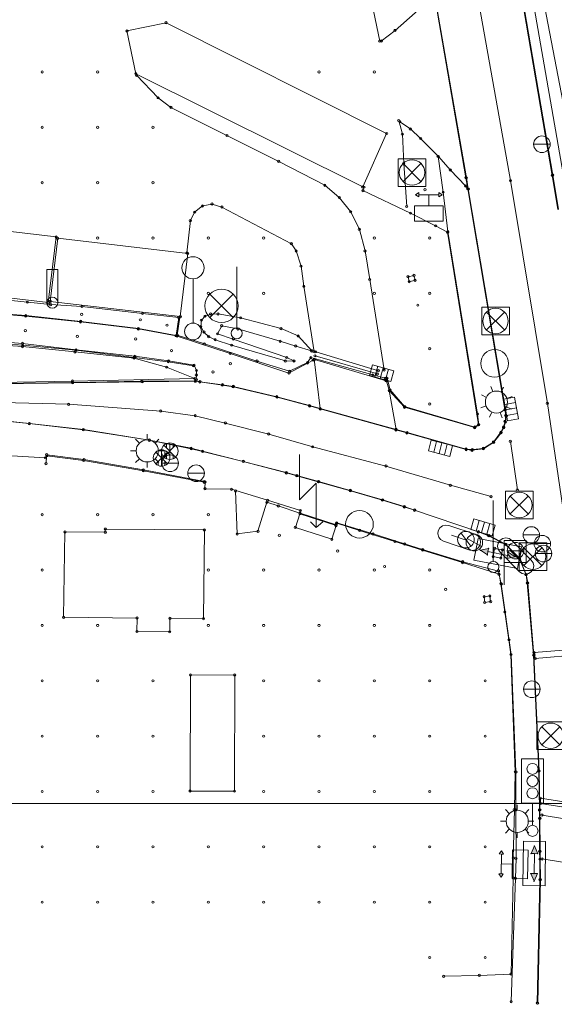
# Model space of a CAD drawing. Header units: metres. Extents: x 32394408 to 32394706, y 5702876 to 5703033.
# Tile 6 of 8: x 32394558 to 32394606, y 5702876 to 5702965. Entities that reach past the tile are written whole.
import ezdxf
from ezdxf.enums import TextEntityAlignment as Align

# ---------------------------------------------------------------- set-up
doc = ezdxf.new("R2010")
doc.units = ezdxf.units.M
for name, color, linetype, lineweight in [('1100_Topographie', 7, 'Continuous', 20), ('1105_Bordsteinlinie oben', 7, 'Continuous', 20), ('1110_sonst_ Topographie-ohne Höhen', 7, 'Continuous', 20), ('1125_Gebäude _ Hausnummer', 7, 'Continuous', 20), ('1130_Fahrbahnmarkierungen', 7, 'Continuous', 20), ('1135_Straßenausstattung -BSW_ ESP', 7, 'Continuous', 20), ('1145_Verkehrseinrichtungen _Schilde', 7, 'Continuous', 20), ('1160_Versorgung -Schieber_ Hydrante', 7, 'Continuous', 20), ('1165_Entwässerung -Schächte_ Abläuf', 7, 'Continuous', 20), ('1166_Rinnen _DGM relevant_', 7, 'Continuous', 20), ('1197_Rasterpunkte 5x5 m _DGM relevant_', 7, 'Continuous', 20), ('1200_Aufnahmepunkte _TP_ AP_ NivP_', 7, 'Continuous', 20), ('1351_Blattgestaltung', 7, 'Continuous', 20), ('Linienpunkte', 7, 'Continuous', 20)]:
    doc.layers.add(name, color=color, linetype=linetype, lineweight=lineweight)

# ---------------------------------------------------------------- blocks, each defined once
blk = doc.blocks.new('Linienpunkt')
at = {"color": 7, "transparency": 33554687}
blk.add_circle((0, 0), 0.1, dxfattribs=at)
at = {"layer": 'Linienpunkte', "flags": 1}
for tag in ['VestraBlockName', 'VestraSichtbar', 'VestraEbene', 'VestraName', 'Höhe']:
    blk.add_attdef(tag, text='', height=0.1, dxfattribs=at).set_placement((0, 0), align=Align.CENTER)
blk = doc.blocks.new('3429.5001')
at = {"color": 0, "lineweight": 0}
blk.add_lwpolyline([(-0.75, 0), (0.75, 0)], dxfattribs=at)
at = {"color": 0, "linetype": 'Continuous', "lineweight": 0}
blk.add_circle((0, 0), 0.75, dxfattribs=at)
blk = doc.blocks.new('354.5007')
at = {"color": 0, "lineweight": 0}
for points in [[(-1.25, -1.25), (-1.25, 1.25), (1.25, 1.25), (1.25, -1.25), (-1.25, -1.25)], [(0.81, 0.81), (-0.81, -0.81)], [(-0.81, 0.81), (0.81, -0.81)]]:
    blk.add_lwpolyline(points, dxfattribs=at)
at = {"color": 0, "linetype": 'Continuous', "lineweight": 0}
blk.add_circle((0, 0), 1.15, dxfattribs=at)
blk = doc.blocks.new('3508.0000')
at = {"color": 0, "lineweight": 0}
for points in [[(-1, -1), (-1, 0), (1, 0), (1, -1), (-1, -1)], [(-0.5, 0), (-0.5, -1)], [(0, 0), (0, -1)], [(0.5, 0), (0.5, -1)]]:
    blk.add_lwpolyline(points, dxfattribs=at)
blk = doc.blocks.new('5742.0000')
at = {"color": 0, "lineweight": 0}
for points in [[(-0.71, 0.71), (-1.06, 1.06)], [(0, 1), (0, 1.5)], [(0.71, 0.71), (1.06, 1.06)], [(-1, 0), (-1.5, 0)], [(1.5, 0), (1, 0)], [(-0.71, -0.71), (-1.06, -1.06)], [(0.71, -0.71), (1.06, -1.06)], [(0, -1), (0, -1.5)]]:
    blk.add_lwpolyline(points, dxfattribs=at)
at = {"color": 0, "linetype": 'Continuous', "lineweight": 0}
blk.add_circle((0, 0), 1, dxfattribs=at)
blk = doc.blocks.new('3489.5001')
at = {"color": 0, "lineweight": 0}
for points in [[(-0.9, 1.7), (-0.9, 1.9), (-1.2, 1.7), (-0.9, 1.5), (-0.9, 1.7), (0.9, 1.7), (0.9, 1.9), (1.2, 1.7), (0.9, 1.5), (0.9, 1.7)], [(0, 0.7), (0, 1.7)], [(-1.3, 0.7), (1.3, 0.7), (1.3, -0.7), (-1.3, -0.7), (-1.3, 0.7)]]:
    blk.add_lwpolyline(points, dxfattribs=at)
blk = doc.blocks.new('0435.0000')
at = {"color": 7, "linetype": 'Continuous', "lineweight": 5}
blk.add_circle((0, 0), 0.1, dxfattribs=at)
blk = doc.blocks.new('3505.0000')
at = {"color": 0, "lineweight": 0}
for points in [[(-1, -0.5), (-1, 0.5), (1, 0.5), (1, -0.5), (-1, -0.5)], [(-0.5, 0.5), (-0.5, -0.5)], [(0, 0.5), (0, -0.5)], [(0.5, 0.5), (0.5, -0.5)]]:
    blk.add_lwpolyline(points, dxfattribs=at)
blk = doc.blocks.new('354.5008')
at = {"color": 0, "lineweight": 0}
for points in [[(1.06, 1.06), (-1.06, -1.06)], [(-1.06, 1.06), (1.06, -1.06)]]:
    blk.add_lwpolyline(points, dxfattribs=at)
at = {"color": 0, "linetype": 'Continuous', "lineweight": 0}
blk.add_circle((0, 0), 1.5, dxfattribs=at)
blk = doc.blocks.new('5286.0000')
at = {"color": 0, "lineweight": 0}
blk.add_lwpolyline([(0, 0.76), (0, 4.75)], dxfattribs=at)
at = {"color": 0, "linetype": 'Continuous', "lineweight": 0}
for centre, radius in [((0, 5.75), 1), ((0, 0), 0.76)]:
    blk.add_circle(centre, radius, dxfattribs=at)
blk = doc.blocks.new('5286.5007')
at = {"color": 0, "lineweight": 0}
blk.add_lwpolyline([(0, 0.5), (0, 6)], dxfattribs=at)
at = {"color": 0, "linetype": 'Continuous', "lineweight": 0}
blk.add_circle((0, 0), 0.5, dxfattribs=at)
blk = doc.blocks.new('3428.0000')
at = {"color": 0, "lineweight": 0}
for points in [[(1.25, 0.75), (-1.25, 0.75), (-1.54, 0.69), (-1.78, 0.53), (-1.94, 0.29), (-2, 0), (-1.94, -0.29), (-1.78, -0.53), (-1.54, -0.69), (-1.25, -0.75), (1.25, -0.75), (1.54, -0.69), (1.78, -0.53), (1.94, -0.29), (2, 0), (1.94, 0.29), (1.78, 0.53), (1.54, 0.69), (1.25, 0.75)], [(-0.75, 0), (0.75, 0)]]:
    blk.add_lwpolyline(points, dxfattribs=at)
blk = doc.blocks.new('3489.5003')
at = {"transparency": 33554687}
blk.add_hatch(color=0, dxfattribs=at).paths.add_polyline_path([(-0.9, 0), (-0.9, -0.3), (-1.6, 0), (-0.9, 0.3), (-0.9, 0), (0.9, 0), (0.9, 0.3), (1.6, 0), (0.9, -0.3), (0.9, 0)])
at = {"color": 0, "lineweight": 0}
blk.add_lwpolyline([(-2, -1), (-2, 1), (2, 1), (2, -1), (-2, -1)], dxfattribs=at)
blk.add_polyline3d([(-0.9, 0, 0), (-0.9, -0.3, 0), (-1.6, 0, 0), (-0.9, 0.3, 0), (-0.9, 0, 0), (0.9, 0, 0), (0.9, 0.3, 0), (1.6, 0, 0), (0.9, -0.3, 0), (0.9, 0, 0), (-0.9, 0, 0)])
at = {"color": 0}
for p in [(-1.6, 0), (-0.9, 0.3), (-0.9, 0), (-0.9, 0), (0.9, 0.3), (0.9, 0), (0.9, 0), (1.6, 0), (-0.9, -0.3), (0.9, -0.3)]:
    blk.add_point(p, dxfattribs=at)
blk = doc.blocks.new('3498.0000')
at = {"color": 0, "lineweight": 0}
blk.add_lwpolyline([(0, 0), (0, 4), (2, 4), (2, 2), (0, 2)], dxfattribs=at)
blk = doc.blocks.new('3447.0000')
at = {"color": 0, "lineweight": 0}
for points in [[(0, 0), (0, 4), (-1.5, 2.5), (-1.5, 6.6)], [(-0.5, 0.5), (0, 0), (0.6, 0.5)]]:
    blk.add_lwpolyline(points, dxfattribs=at)
blk = doc.blocks.new('5284.5001')
at = {"color": 0, "lineweight": 0}
blk.add_lwpolyline([(0, 0.5), (0, 2.5), (1, 2.5), (1, 6.5), (-1, 6.5), (-1, 2.5), (0, 2.5)], dxfattribs=at)
at = {"color": 0, "linetype": 'Continuous', "lineweight": 0}
for centre in [(0, 5.6), (0, 4.5), (0, 3.4), (0, 0)]:
    blk.add_circle(centre, 0.5, dxfattribs=at)
blk = doc.blocks.new('208.5001')
at = {"color": 0, "lineweight": 0}
for points in [[(-0.5, 3), (0.5, 3)], [(-0.5, 0), (-0.5, 3)], [(0.5, 0), (0.5, 3)]]:
    blk.add_lwpolyline(points, dxfattribs=at)
at = {"color": 0, "linetype": 'Continuous', "lineweight": 0}
blk.add_circle((0, 0), 0.5, dxfattribs=at)
blk = doc.blocks.new('3435.0000')
at = {"color": 0, "lineweight": 0}
for points in [[(-0.53, -0.53), (0.53, 0.53)], [(-0.53, 0.53), (0.53, -0.53)], [(-0.3, 0.68), (-0.3, 0.3)], [(0, 0.75), (0, -0.75)], [(0.3, 0.68), (0.3, 0.3)], [(-0.3, -0.68), (-0.3, -0.3)], [(0.3, -0.68), (0.3, -0.3)]]:
    blk.add_lwpolyline(points, dxfattribs=at)
at = {"color": 0, "linetype": 'Continuous', "lineweight": 0}
blk.add_circle((0, 0), 0.75, dxfattribs=at)
blk = doc.blocks.new('0127.0000')
at = {"color": 0, "linetype": 'Continuous', "lineweight": 0}
blk.add_circle((0, 0), 1.25, dxfattribs=at)

msp = doc.modelspace()

# ---------------------------------------------------------------- linework, layer by layer
at = {"layer": '1100_Topographie', "color": 7}
for points in [[(32394593.697, 5703010.323, 126.262), (32394598.241, 5702990.54, 125.956), (32394602.592, 5702970.591, 125.596), (32394603.351, 5702966.635, 125.551), (32394603.54, 5702965.659, 125.538), (32394606.096, 5702950.676, 125.319), (32394606.617, 5702947.577, 125.279)], [(32394594.65, 5703010.527, 126.345), (32394599.218, 5702990.755, 126.03), (32394603.547, 5702970.801, 125.691), (32394604.288, 5702966.898, 125.64), (32394604.485, 5702965.842, 125.689), (32394607.094, 5702950.817, 125.497), (32394607.617, 5702947.729, 125.428), (32394607.796, 5702946.724, 125.364), (32394608.95, 5702939.974, 125.185), (32394609.409, 5702937.399, 125.138), (32394609.563, 5702936.722, 125.146), (32394609.717, 5702935.774, 125.192), (32394610.63, 5702930.733, 125.087), (32394612.494, 5702920.764, 124.86), (32394612.53, 5702920.588, 124.855), (32394613.555, 5702914.814, 124.695), (32394613.55, 5702914.81, 124.704), (32394619.418, 5702909.514, 124.808), (32394622.371, 5702909.906, 124.941), (32394629.127, 5702910.555, 125.186)], [(32394596.003, 5703010.696, 126.455), (32394600.52, 5702991.06, 126.139), (32394604.382, 5702971.251, 125.818), (32394605.392, 5702966.002, 125.769), (32394608.305, 5702950.95, 125.595), (32394609.058, 5702948.657, 125.43), (32394609.418, 5702947.032, 125.427), (32394609.599, 5702946.508, 125.439)], [(32394586.795, 5702987.041, 126.025), (32394585.529, 5702987.262, 126.029), (32394586.281, 5702983.459, 126.103), (32394589.241, 5702969.043, 125.967), (32394590.515, 5702962.8, 125.839), (32394590.661, 5702962.813, 125.839), (32394591.9, 5702963.77, 125.789), (32394593.724, 5702965.359, 125.717), (32394595.24, 5702967.122, 125.645), (32394595.349, 5702967.358, 125.65)], [(32394595.576, 5702966.368, 125.513), (32394598.35, 5702950.449, 125.236), (32394598.514, 5702949.452, 125.221), (32394601.881, 5702929.491, 124.818), (32394601.954, 5702928.937, 124.834), (32394601.883, 5702928.388, 124.816), (32394601.721, 5702927.883, 124.806), (32394601.482, 5702927.411, 124.802), (32394600.817, 5702926.558, 124.794), (32394599.884, 5702925.972, 124.799), (32394598.859, 5702925.836, 124.82), (32394598.326, 5702925.896, 124.821), (32394592.965, 5702927.401, 124.971), (32394591.988, 5702927.669, 125.008), (32394585.145, 5702929.562, 125.171), (32394584.181, 5702929.836, 125.203), (32394581.243, 5702930.628, 125.308), (32394577.274, 5702931.562, 125.414), (32394576.302, 5702931.719, 125.43), (32394574.272, 5702932.006, 125.489), (32394573.873, 5702932.072, 125.512), (32394569.066, 5702932.025, 125.691), (32394562.78, 5702931.936, 125.86), (32394556.104, 5702931.84, 126.053)], [(32394568.549, 5702959.718, 127.147), (32394570.5, 5702957.679, 127.08), (32394571.659, 5702956.815, 127.016), (32394576.72, 5702954.278, 126.724), (32394581.395, 5702951.933, 126.439), (32394585.562, 5702949.775, 126.168), (32394586.861, 5702948.677, 126.084), (32394587.898, 5702947.375, 125.98), (32394588.681, 5702945.788, 125.88), (32394589.196, 5702943.847, 125.766), (32394589.614, 5702941.264, 125.625), (32394590.918, 5702933.095, 125.124)], [(32394592.962, 5702947.858, 125.733), (32394592.69, 5702951.749, 125.631), (32394592.57, 5702954.399, 125.611), (32394592.232, 5702955.628, 125.657)], [(32394592.332, 5702955.524, 125.659), (32394593.289, 5702954.872, 125.622), (32394594.212, 5702954.002, 125.555), (32394595.82, 5702952.378, 125.473), (32394596.9, 5702951.158, 125.382), (32394598.279, 5702949.717, 125.329), (32394598.466, 5702949.457, 125.336)], [(32394595.788, 5702952.378, 125.45), (32394596.249, 5702949.153, 125.365), (32394596.675, 5702945.595, 125.338), (32394599.351, 5702929.101, 125.009), (32394599.476, 5702928.137, 124.969), (32394599.097, 5702927.876, 124.96), (32394592.757, 5702929.72, 125.133), (32394591.372, 5702931.225, 125.155), (32394591.146, 5702932.113, 125.163)], [(32394599.125, 5702927.926, 125.003), (32394599.444, 5702928.153, 125.039), (32394596.653, 5702945.53, 125.341), (32394595.567, 5702946.115, 125.566), (32394593.297, 5702947.262, 125.826), (32394589.007, 5702949.299, 126.161), (32394589.098, 5702949.605, 126.188)], [(32394584.589, 5702934.735, 125.391), (32394583.666, 5702940.651, 125.771), (32394583.408, 5702942.468, 125.894), (32394582.974, 5702943.843, 126.012), (32394582.535, 5702944.497, 126.077), (32394576.261, 5702947.812, 126.58), (32394575.37, 5702948.083, 126.662), (32394574.51, 5702947.912, 126.71), (32394573.8, 5702947.352, 126.765), (32394573.42, 5702946.581, 126.789), (32394573.104, 5702943.663, 126.814)], [(32394593.716, 5702941.19, 125.594), (32394593.175, 5702941.065, 125.601), (32394593.076, 5702941.51, 125.631), (32394593.613, 5702941.639, 125.62), (32394593.716, 5702941.19, 125.594)], [(32394550.073, 5702940.064, 128.88), (32394553.958, 5702939.69, 128.346), (32394558.688, 5702939.214, 127.602), (32394560.79, 5702938.99, 127.45), (32394563.618, 5702938.828, 127.063), (32394569.091, 5702938.195, 126.464), (32394572.358, 5702937.842, 126.128), (32394572.131, 5702936.198, 125.8), (32394568.724, 5702936.837, 126.241), (32394563.507, 5702937.476, 127.018), (32394558.555, 5702937.997, 127.756), (32394553.704, 5702938.37, 128.498), (32394549.308, 5702938.618, 129.205), (32394550.073, 5702940.064, 128.88)], [(32394573.88, 5702932.103, 125.547), (32394573.947, 5702932.212, 125.548), (32394573.96, 5702932.644, 125.593), (32394573.971, 5702933.042, 125.599), (32394573.747, 5702933.525, 125.651), (32394571.449, 5702933.918, 125.834), (32394568.403, 5702934.324, 126.234), (32394563.093, 5702934.9, 127.057), (32394558.248, 5702935.489, 127.761), (32394553.504, 5702935.877, 128.483), (32394550.138, 5702935.94, 128.969), (32394549.309, 5702935.977, 129.107), (32394549.31, 5702936.196, 129.123), (32394546.569, 5702936.201, 129.57), (32394546.58, 5702937.255, 129.554), (32394546.589, 5702938.425, 129.551), (32394549.313, 5702938.408, 129.158), (32394549.317, 5702938.574, 129.154), (32394553.697, 5702938.349, 128.46), (32394558.543, 5702937.962, 127.725), (32394563.488, 5702937.429, 126.991), (32394568.718, 5702936.797, 126.222), (32394572.125, 5702936.171, 125.778)], [(32394572.471, 5702937.857, 126.139), (32394572.232, 5702936.228, 125.797), (32394574.682, 5702935.442, 125.686), (32394579.426, 5702933.896, 125.549), (32394582.374, 5702932.977, 125.451), (32394584, 5702933.764, 125.445), (32394584.3, 5702934.211, 125.409), (32394589.9, 5702932.648, 125.196), (32394591.016, 5702932.334, 125.131), (32394591.185, 5702932.347, 125.159), (32394591.452, 5702931.294, 125.154), (32394592.771, 5702929.782, 125.171), (32394599.125, 5702927.926, 125.003)], [(32394582.77, 5702933.896, 125.377), (32394581.998, 5702933.907, 125.395), (32394577.141, 5702935.326, 125.488), (32394575.651, 5702935.817, 125.504), (32394575.063, 5702936.1, 125.569), (32394574.644, 5702936.512, 125.682), (32394574.356, 5702937.007, 125.875), (32394574.406, 5702937.586, 125.958), (32394574.738, 5702937.948, 126), (32394575.249, 5702938.141, 125.983), (32394575.912, 5702938.151, 125.96), (32394577.953, 5702937.8, 125.926), (32394581.607, 5702936.828, 125.837), (32394583.156, 5702936.166, 125.667), (32394584.379, 5702934.83, 125.39), (32394584.365, 5702934.805, 125.39)], [(32394582.77, 5702933.896, 125.377), (32394582.763, 5702933.907, 125.375), (32394582.119, 5702934.219, 125.367), (32394577.292, 5702935.883, 125.31), (32394575.862, 5702936.352, 125.358), (32394576.242, 5702937.088, 125.385), (32394577.716, 5702936.799, 125.341), (32394581.524, 5702935.678, 125.387), (32394582.929, 5702935.246, 125.407), (32394584.365, 5702934.805, 125.39)], [(32394573.824, 5702932.306, 125.566), (32394562.771, 5702932.091, 125.895), (32394556.095, 5702931.959, 126.1), (32394550.932, 5702931.896, 126.234), (32394547.493, 5702932.417, 126.468), (32394546.657, 5702933.502, 126.84), (32394546.062, 5702934.719, 127.159), (32394545.951, 5702936.19, 127.403)], [(32394573.824, 5702932.306, 125.566), (32394571.271, 5702933.341, 126.048), (32394568.332, 5702934.16, 126.267), (32394562.999, 5702934.723, 127.05), (32394558.248, 5702935.203, 127.788), (32394553.492, 5702935.529, 128.433), (32394550.177, 5702935.806, 128.834), (32394549.628, 5702935.872, 128.878), (32394549.288, 5702935.884, 128.679), (32394549.291, 5702936.174, 128.995)], [(32394584.606, 5702934.056, 125.38), (32394584.501, 5702933.979, 125.367), (32394583.998, 5702933.712, 125.4), (32394582.315, 5702932.809, 125.43), (32394577.011, 5702934.582, 125.574), (32394572.223, 5702936.14, 125.774), (32394572.125, 5702936.171, 125.778)], [(32394550.144, 5702935.878, 129.036), (32394553.473, 5702935.692, 128.505), (32394558.284, 5702935.316, 127.795), (32394563.079, 5702934.878, 127.084), (32394568.347, 5702934.228, 126.264), (32394571.405, 5702933.838, 125.815), (32394573.682, 5702933.463, 125.571)], [(32394584.606, 5702934.056, 125.38), (32394585.14, 5702929.607, 125.193)], [(32394591.999, 5702927.717, 125.016), (32394591.372, 5702931.225, 125.155)], [(32394552.863, 5702928.87, 126.039), (32394558.87, 5702928.255, 125.874), (32394563.754, 5702927.703, 125.742), (32394569.714, 5702926.759, 125.575), (32394573.486, 5702926.015, 125.466), (32394574.51, 5702925.747, 125.443), (32394578.197, 5702924.832, 125.35), (32394582.079, 5702923.817, 125.244), (32394583.044, 5702923.546, 125.22), (32394584.997, 5702923.003, 125.173), (32394587.864, 5702922.204, 125.09), (32394590.777, 5702921.352, 124.997), (32394592.733, 5702920.744, 124.925), (32394593.675, 5702920.429, 124.904), (32394599.439, 5702918.477, 124.637), (32394600.393, 5702918.124, 124.682), (32394601.888, 5702917.345, 124.652), (32394603.117, 5702916.116, 124.588), (32394603.754, 5702914.603, 124.54), (32394603.884, 5702913.847, 124.517), (32394604.455, 5702907.335, 124.339), (32394604.915, 5702896.855, 124.109), (32394604.989, 5702893.342, 124.028), (32394604.994, 5702892.579, 124.009), (32394605.001, 5702889.597, 123.942), (32394605.017, 5702888.909, 123.928), (32394605.032, 5702887.04, 123.872), (32394604.789, 5702875.867, 123.6)], [(32394602.393, 5702876.01, 123.733), (32394602.785, 5702887.152, 124.072), (32394602.834, 5702888.947, 124.132), (32394602.802, 5702893.323, 124.24), (32394602.82, 5702896.769, 124.342), (32394602.391, 5702907.375, 124.598), (32394601.502, 5702913.745, 124.712), (32394601.254, 5702914.92, 124.745), (32394598.014, 5702915.757, 124.87), (32394594.391, 5702916.863, 124.984), (32394592.764, 5702917.364, 125.069), (32394589.915, 5702918.269, 125.193), (32394586.637, 5702919.27, 125.332), (32394586.577, 5702919.104, 125.322), (32394583.327, 5702920.147, 125.367), (32394583.353, 5702920.394, 125.36), (32394580.388, 5702921.316, 125.404), (32394577.13, 5702922.308, 125.484), (32394574.728, 5702922.356, 125.564), (32394574.743, 5702922.974, 125.606), (32394574.686, 5702923.001, 125.597), (32394569.175, 5702924.058, 125.787), (32394563.797, 5702924.984, 125.927), (32394560.442, 5702925.43, 126.016), (32394560.313, 5702925.147, 126.021), (32394555.717, 5702925.435, 126.116)], [(32394579.523, 5702918.508, 125.412), (32394577.643, 5702918.268, 125.374), (32394577.497, 5702922.151, 125.495)], [(32394596.289, 5702878.296, 123.786), (32394599.508, 5702878.382, 123.877), (32394602.381, 5702878.504, 123.805), (32394602.579, 5702887.18, 124.024), (32394602.583, 5702888.983, 124.106), (32394602.686, 5702893.36, 124.221), (32394602.754, 5702896.777, 124.308), (32394602.37, 5702907.381, 124.596), (32394602.19, 5702908.705, 124.564), (32394601.824, 5702911.226, 124.667), (32394601.472, 5702913.77, 124.7), (32394601.301, 5702914.627, 124.733), (32394597.995, 5702915.676, 124.879), (32394594.389, 5702916.805, 124.987), (32394591.892, 5702917.584, 125.113), (32394588.706, 5702918.595, 125.238), (32394586.643, 5702919.258, 125.333), (32394586.582, 5702919.093, 125.315), (32394583.306, 5702920.146, 125.364), (32394581.354, 5702920.797, 125.374), (32394580.324, 5702921.129, 125.365), (32394579.523, 5702918.508, 125.412)], [(32394583.312, 5702920.088, 125.376), (32394582.901, 5702918.862, 125.37), (32394586.192, 5702917.793, 125.372), (32394586.577, 5702919.02, 125.375), (32394583.312, 5702920.088, 125.376)], [(32394600.894, 5702916.965, 124.7), (32394601.597, 5702916.836, 124.678), (32394601.462, 5702916.093, 124.703), (32394600.768, 5702916.223, 124.724), (32394600.894, 5702916.965, 124.7)], [(32394600.003, 5702912.076, 124.78), (32394599.953, 5702912.603, 124.797), (32394600.469, 5702912.668, 124.772), (32394600.534, 5702912.152, 124.75), (32394600.003, 5702912.076, 124.78)]]:
    msp.add_polyline3d(points, dxfattribs=at)
at = {"layer": '1105_Bordsteinlinie oben', "color": 7}
for points in [[(32394593.721, 5703010.349, 126.307), (32394598.269, 5702990.552, 125.993), (32394602.615, 5702970.594, 125.633), (32394603.405, 5702966.634, 125.595), (32394603.598, 5702965.622, 125.649), (32394606.142, 5702950.704, 125.449), (32394606.664, 5702947.6, 125.404)], [(32394595.547, 5702966.38, 125.542), (32394598.305, 5702950.456, 125.266), (32394598.466, 5702949.457, 125.336), (32394601.833, 5702929.502, 124.927), (32394601.904, 5702928.979, 124.914), (32394601.841, 5702928.442, 124.897), (32394601.707, 5702927.926, 124.855), (32394601.47, 5702927.457, 124.819), (32394600.792, 5702926.571, 124.81), (32394599.87, 5702926.003, 124.823), (32394598.894, 5702925.89, 124.896), (32394598.317, 5702925.945, 124.899), (32394592.996, 5702927.437, 125.045), (32394591.999, 5702927.717, 125.016), (32394585.14, 5702929.607, 125.193), (32394584.171, 5702929.879, 125.291), (32394581.222, 5702930.676, 125.402), (32394577.288, 5702931.602, 125.518), (32394576.318, 5702931.758, 125.457), (32394574.278, 5702932.03, 125.517), (32394573.88, 5702932.103, 125.547), (32394569.011, 5702932.071, 125.738), (32394562.761, 5702931.955, 125.914), (32394556.119, 5702931.861, 126.1)], [(32394552.866, 5702928.84, 126.081), (32394558.862, 5702928.238, 125.91), (32394563.754, 5702927.685, 125.773), (32394569.715, 5702926.734, 125.621), (32394573.49, 5702925.961, 125.544), (32394574.528, 5702925.722, 125.468), (32394578.19, 5702924.82, 125.365), (32394582.086, 5702923.783, 125.256), (32394583.026, 5702923.535, 125.263), (32394584.966, 5702922.986, 125.225), (32394587.871, 5702922.169, 125.132), (32394590.759, 5702921.325, 125.034), (32394592.736, 5702920.713, 124.956), (32394593.665, 5702920.412, 124.922), (32394599.43, 5702918.453, 124.67), (32394600.36, 5702918.108, 124.691), (32394601.87, 5702917.324, 124.665), (32394603.102, 5702916.074, 124.624), (32394603.741, 5702914.582, 124.594), (32394603.852, 5702913.843, 124.574), (32394604.422, 5702907.32, 124.423), (32394604.887, 5702896.866, 124.168), (32394604.947, 5702893.333, 124.093), (32394604.953, 5702892.565, 124.033), (32394604.965, 5702889.601, 123.947), (32394604.986, 5702888.886, 123.969), (32394604.993, 5702887.028, 123.928), (32394604.749, 5702875.878, 123.65)]]:
    msp.add_polyline3d(points, dxfattribs=at)
at = {"layer": '1110_sonst_ Topographie-ohne Höhen', "color": 7}
msp.add_polyline3d([(32394574.666, 5702922.938, 125.592), (32394569.17, 5702923.976, 125.798), (32394563.775, 5702924.906, 125.922), (32394560.453, 5702925.331, 125.993), (32394560.366, 5702924.622, 125.956)], dxfattribs=at)
at = {"layer": '1125_Gebäude _ Hausnummer', "color": 7}
for points in [[(32394567.684, 5702963.729, 126.868), (32394571.218, 5702964.465, 126.381), (32394591.145, 5702954.458, 125.618), (32394588.984, 5702949.629, 126.21), (32394568.489, 5702959.859, 127.209), (32394567.684, 5702963.729, 126.868)], [(32394561.292, 5702945.109, 127.338), (32394560.582, 5702939.171, 127.406), (32394548.796, 5702940.559, 127.705), (32394549.466, 5702946.495, 127.519), (32394561.292, 5702945.109, 127.338)], [(32394573.174, 5702943.614, 126.888), (32394572.506, 5702937.915, 126.285), (32394560.754, 5702939.288, 127.427), (32394561.434, 5702944.987, 127.401), (32394573.174, 5702943.614, 126.888)], [(32394561.964, 5702910.736, 125.971), (32394562.08, 5702918.45, 126.078), (32394565.728, 5702918.427, 126.055), (32394565.73, 5702918.708, 126.012), (32394574.685, 5702918.631, 125.592), (32394574.596, 5702910.61, 125.522), (32394571.564, 5702910.641, 125.682), (32394571.551, 5702909.429, 125.65), (32394568.589, 5702909.459, 125.728), (32394568.6, 5702910.67, 125.799), (32394561.964, 5702910.736, 125.971)], [(32394573.391, 5702895.036, 125.405), (32394573.422, 5702905.528, 125.613), (32394577.426, 5702905.52, 125.584), (32394577.404, 5702895.027, 124.829), (32394573.391, 5702895.036, 125.405)]]:
    msp.add_polyline3d(points, dxfattribs=at)
at = {"layer": '1130_Fahrbahnmarkierungen', "color": 7}
for points in [[(32394592.978, 5702996.658, 126.203), (32394594.562, 5702989.811, 126.073), (32394598.77, 5702970.165, 125.711), (32394602.329, 5702950.196, 125.374), (32394605.665, 5702930.068, 125.005), (32394607.9, 5702914.94, 124.629), (32394608.23, 5702911.73, 124.541), (32394608.601, 5702907.882, 124.444)], [(32394600.576, 5702921.642, 124.802), (32394596.906, 5702922.669, 124.875), (32394591.08, 5702924.403, 125.03), (32394584.472, 5702926.147, 125.228), (32394580.496, 5702927.301, 125.353), (32394576.563, 5702928.288, 125.469), (32394573.845, 5702928.958, 125.536), (32394570.738, 5702929.376, 125.617), (32394562.425, 5702929.988, 125.827), (32394555.171, 5702930.181, 126.035), (32394548.744, 5702930.551, 126.186), (32394541.492, 5702931.33, 126.326)], [(32394602.954, 5702922.249, 124.748), (32394602.326, 5702926.633, 124.81)], [(32394608.678, 5702907.893, 124.445), (32394608.676, 5702907.374, 124.429), (32394604.566, 5702907.014, 124.327), (32394604.464, 5702907.548, 124.342), (32394608.601, 5702907.882, 124.444), (32394608.678, 5702907.893, 124.445)], [(32394609.267, 5702893.742, 124.089), (32394609.256, 5702893.256, 124.08), (32394605.056, 5702893.913, 124.039), (32394605.044, 5702894.397, 124.051), (32394609.267, 5702893.742, 124.089)], [(32394613.366, 5702891.6, 124.07), (32394609.23, 5702892.209, 124.057), (32394605.183, 5702892.864, 124.015)], [(32394605.193, 5702888.905, 123.928), (32394609.232, 5702888.236, 123.96), (32394613.206, 5702887.524, 123.992)]]:
    msp.add_polyline3d(points, dxfattribs=at)
at = {"layer": '1166_Rinnen _DGM relevant_', "color": 7}
for points in [[(32394584.674, 5702934.362, 125.373), (32394590.311, 5702932.732, 125.168)], [(32394590.396, 5702933.02, 125.154), (32394584.737, 5702934.73, 125.38)], [(32394591.094, 5702932.107, 125.146), (32394584.638, 5702934.039, 125.385)]]:
    msp.add_polyline3d(points, dxfattribs=at)
at = {"layer": '1351_Blattgestaltung', "color": 7, "lineweight": 0}
msp.add_lwpolyline([(32394420.315, 5702893.908), (32394420.315, 5702997.658), (32394616.565, 5702997.658), (32394616.565, 5702893.908), (32394420.315, 5702893.908)], dxfattribs=at)

# ---------------------------------------------------------------- block references
at = {"layer": '1100_Topographie', "color": 7}
for p in [(32394594.603, 5702949.38, 125.566), (32394593.964, 5702938.945, 125.552), (32394563.595, 5702938.111, 127.066), (32394568.889, 5702937.623, 126.419), (32394571.305, 5702937.135, 126.094), (32394558.504, 5702936.645, 127.752), (32394563.203, 5702936.126, 127.055), (32394568.472, 5702935.889, 126.283), (32394571.706, 5702934.839, 125.811), (32394577.018, 5702933.656, 125.559), (32394575.451, 5702932.913, 125.536), (32394562.425, 5702929.988, 125.827), (32394570.738, 5702929.376, 125.617), (32394573.845, 5702928.958, 125.536), (32394576.563, 5702928.288, 125.469), (32394580.496, 5702927.301, 125.353), (32394584.472, 5702926.147, 125.228), (32394591.08, 5702924.403, 125.03), (32394596.906, 5702922.669, 124.875), (32394600.576, 5702921.642, 124.802), (32394581.451, 5702918.151, 125.411), (32394586.727, 5702916.724, 125.415), (32394590.956, 5702915.327, 125.122), (32394596.478, 5702913.259, 124.873)]:
    msp.add_blockref('0435.0000', p, dxfattribs=at)
at = {"layer": '1135_Straßenausstattung -BSW_ ESP', "color": 7, "rotation": 64.68758999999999}
msp.add_blockref('5742.0000', (32394601.065, 5702930.186, 124.997), dxfattribs=at)
at = {"layer": '1135_Straßenausstattung -BSW_ ESP', "color": 7}
for p in [(32394569.514, 5702925.777, 125.731), (32394602.937, 5702892.304, 124.218)]:
    msp.add_blockref('5742.0000', p, dxfattribs=at)
at = {"layer": '1145_Verkehrseinrichtungen _Schilde', "color": 7}
for name, p in [('5286.0000', (32394573.653, 5702936.571, 125.916)), ('5286.5007', (32394577.598, 5702936.401, 125.277)), ('5286.5007', (32394600.775, 5702915.29, 124.77)), ('5284.5001', (32394604.321, 5702891.442, 124.07))]:
    msp.add_blockref(name, p, dxfattribs=at)
at = {"layer": '1160_Versorgung -Schieber_ Hydrante', "color": 7}
for name, p in [('3429.5001', (32394605.171, 5702953.487, 125.37)), ('3489.5001', (32394594.958, 5702947.227, 125.603)), ('3435.0000', (32394571.554, 5702925.751, 125.64)), ('3435.0000', (32394570.815, 5702925.135, 125.713)), ('3429.5001', (32394571.587, 5702924.657, 125.71)), ('3447.0000', (32394584.78, 5702918.86)), ('3429.5001', (32394573.933, 5702923.756, 125.647)), ('3429.5001', (32394604.214, 5702918.178, 124.648)), ('3498.0000', (32394601.756, 5702913.679, 124.708)), ('3429.5001', (32394602.79, 5702916.76, 124.617)), ('3429.5001', (32394605.209, 5702917.393, 124.636)), ('3429.5001', (32394605.314, 5702916.495, 124.612)), ('3429.5001', (32394604.258, 5702904.241, 124.355))]:
    msp.add_blockref(name, p, dxfattribs=at)
for name, p, rotation in [('3428.0000', (32394597.703, 5702917.927, 124.811), 161.43021), ('3429.5001', (32394598.304, 5702917.757, 124.775), 126.38682), ('3429.5001', (32394599.068, 5702917.491, 124.743), 150.54273), ('3489.5003', (32394601.182, 5702916.504, 124.705), 169.36272), ('3428.0000', (32394602.799, 5702916.274, 124.639), 134.61525), ('3489.5003', (32394604.477, 5702888.482, 124.004), 269.2323000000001), ('3489.5001', (32394603.198, 5702888.417, 124.098), 88.92558)]:
    msp.add_blockref(name, p, dxfattribs=dict(at, rotation=rotation))
at = {"layer": '1165_Entwässerung -Schächte_ Abläuf', "color": 7}
for name, p in [('354.5007', (32394593.436, 5702950.931, 125.601)), ('208.5001', (32394560.938, 5702939.177, 127.42)), ('354.5008', (32394576.23, 5702938.877, 126.071)), ('354.5007', (32394600.979, 5702937.511, 125.036)), ('354.5007', (32394603.127, 5702920.886, 124.735)), ('354.5007', (32394604.362, 5702916.221, 124.582)), ('354.5007', (32394605.97, 5702900.035, 124.174))]:
    msp.add_blockref(name, p, dxfattribs=at)
for name, p, rotation in [('3505.0000', (32394590.704, 5702932.807, 125.141), 163.96578), ('3508.0000', (32394601.897, 5702929.48, 124.925), 100.00116), ('3508.0000', (32394596.128, 5702926.5, 124.821), 345.56085), ('3508.0000', (32394599.721, 5702918.387, 124.646), 164.12688)]:
    msp.add_blockref(name, p, dxfattribs=dict(at, rotation=rotation))
at = {"layer": '1197_Rasterpunkte 5x5 m _DGM relevant_', "color": 7}
for p in [(32394560.031, 5702960.017, 127.299), (32394565.032, 5702960.017, 127.193), (32394585.038, 5702960.017, 126.013), (32394590.039, 5702960.017, 125.81), (32394560.031, 5702955.015, 127.175), (32394565.032, 5702955.015, 127.165), (32394570.034, 5702955.015, 127.074), (32394560.031, 5702950.014, 127.244), (32394565.032, 5702950.014, 127.17), (32394570.034, 5702950.014, 126.961), (32394565.032, 5702945.012, 127.134), (32394570.034, 5702945.012, 127.057), (32394575.035, 5702945.012, 126.914), (32394580.036, 5702945.012, 126.522), (32394590.039, 5702945.012, 125.982), (32394595.041, 5702945.012, 125.687), (32394575.035, 5702940.011, 126.427), (32394580.036, 5702940.011, 126.355), (32394590.039, 5702940.011, 125.618), (32394595.041, 5702940.011, 125.604), (32394595.041, 5702935.01, 125.504), (32394595.041, 5702930.008, 125.277), (32394560.031, 5702920.005, 126.278), (32394565.032, 5702920.005, 125.848), (32394570.034, 5702920.005, 125.717), (32394575.035, 5702920.005, 125.569), (32394560.031, 5702915.004, 126.252), (32394575.035, 5702915.004, 125.545), (32394580.036, 5702915.004, 125.669), (32394585.038, 5702915.004, 125.518), (32394590.039, 5702915.004, 125.534), (32394595.041, 5702915.004, 124.987), (32394560.031, 5702910.003, 126.133), (32394565.032, 5702910.003, 125.987), (32394575.035, 5702910.003, 125.54), (32394580.036, 5702910.003, 125.776), (32394585.038, 5702910.003, 125.654), (32394590.039, 5702910.003, 125.163), (32394595.041, 5702910.003, 124.708), (32394600.042, 5702910.003, 124.733), (32394560.031, 5702905.001, 126.044), (32394565.032, 5702905.001, 125.391), (32394570.034, 5702905.001, 125.532), (32394580.036, 5702905.001, 125.38), (32394585.038, 5702905.001, 125.528), (32394590.039, 5702905.001, 124.818), (32394595.041, 5702905.001, 124.494), (32394600.042, 5702905.001, 124.574), (32394560.031, 5702900, 126.278), (32394565.032, 5702900, 125.444), (32394570.034, 5702900, 125.335), (32394580.036, 5702900, 124.69), (32394585.038, 5702900, 124.471), (32394590.039, 5702900, 124.369), (32394595.041, 5702900, 124.335), (32394600.042, 5702900, 124.443), (32394560.031, 5702894.998, 125.65), (32394565.032, 5702894.998, 125.332), (32394570.034, 5702894.998, 125.191), (32394580.036, 5702894.998, 124.513), (32394585.038, 5702894.998, 124.352), (32394590.039, 5702894.998, 124.278), (32394595.041, 5702894.998, 124.178), (32394600.042, 5702894.998, 124.257), (32394560.031, 5702889.997, 125.476), (32394565.032, 5702889.997, 125.026), (32394570.034, 5702889.997, 124.798), (32394575.035, 5702889.997, 124.915), (32394580.036, 5702889.997, 124.534), (32394585.038, 5702889.997, 124.381), (32394590.039, 5702889.997, 124.18), (32394595.041, 5702889.997, 124.066), (32394600.042, 5702889.997, 124.15), (32394560.031, 5702884.996, 125.22), (32394565.032, 5702884.996, 124.677), (32394570.034, 5702884.996, 124.565), (32394575.035, 5702884.996, 124.695), (32394580.036, 5702884.996, 124.515), (32394585.038, 5702884.996, 124.424), (32394590.039, 5702884.996, 124.054), (32394595.041, 5702884.996, 123.946), (32394600.042, 5702884.996, 124.388), (32394595.041, 5702879.994, 123.805), (32394600.042, 5702879.994, 123.998)]:
    msp.add_blockref('0435.0000', p, dxfattribs=at)
at = {"layer": '1200_Aufnahmepunkte _TP_ AP_ NivP_', "color": 7}
for p in [(32394600.899, 5702933.683, 125.053), (32394588.689, 5702919.147, 125.25)]:
    msp.add_blockref('0127.0000', p, dxfattribs=at)
at = {"layer": 'Linienpunkte', "color": 7, "transparency": 33554687}
for p in [(32394571.218, 5702964.465, 126.381), (32394567.684, 5702963.729, 126.868), (32394567.684, 5702963.729, 126.868), (32394591.9, 5702963.77, 125.789), (32394590.515, 5702962.8, 125.839), (32394590.661, 5702962.813, 125.839), (32394568.489, 5702959.859, 127.209), (32394568.549, 5702959.718, 127.147), (32394570.5, 5702957.679, 127.08), (32394571.659, 5702956.815, 127.016), (32394592.232, 5702955.628, 125.657), (32394592.332, 5702955.524, 125.659), (32394593.289, 5702954.872, 125.622), (32394576.72, 5702954.278, 126.724), (32394591.145, 5702954.458, 125.618), (32394592.57, 5702954.399, 125.611), (32394594.212, 5702954.002, 125.555), (32394595.788, 5702952.378, 125.45), (32394595.82, 5702952.378, 125.473), (32394581.395, 5702951.933, 126.439), (32394592.69, 5702951.749, 125.631), (32394596.9, 5702951.158, 125.382), (32394598.305, 5702950.456, 125.266), (32394598.35, 5702950.449, 125.236), (32394606.096, 5702950.676, 125.319), (32394606.142, 5702950.704, 125.449), (32394585.562, 5702949.775, 126.168), (32394588.984, 5702949.629, 126.21), (32394589.098, 5702949.605, 126.188), (32394598.279, 5702949.717, 125.329), (32394598.466, 5702949.457, 125.336), (32394598.466, 5702949.457, 125.336), (32394598.514, 5702949.452, 125.221), (32394602.329, 5702950.196, 125.374), (32394586.861, 5702948.677, 126.084), (32394589.007, 5702949.299, 126.161), (32394596.249, 5702949.153, 125.365), (32394574.51, 5702947.912, 126.71), (32394575.37, 5702948.083, 126.662), (32394576.261, 5702947.812, 126.58), (32394592.962, 5702947.858, 125.733), (32394573.8, 5702947.352, 126.765), (32394587.898, 5702947.375, 125.98), (32394593.297, 5702947.262, 125.826), (32394573.42, 5702946.581, 126.789), (32394588.681, 5702945.788, 125.88), (32394595.567, 5702946.115, 125.566), (32394561.292, 5702945.109, 127.338), (32394561.292, 5702945.109, 127.338), (32394561.434, 5702944.987, 127.401), (32394596.653, 5702945.53, 125.341), (32394596.675, 5702945.595, 125.338), (32394582.535, 5702944.497, 126.077), (32394573.104, 5702943.663, 126.814), (32394573.174, 5702943.614, 126.888), (32394573.174, 5702943.614, 126.888), (32394582.974, 5702943.843, 126.012), (32394589.196, 5702943.847, 125.766), (32394583.408, 5702942.468, 125.894), (32394593.076, 5702941.51, 125.631), (32394593.613, 5702941.639, 125.62), (32394583.666, 5702940.651, 125.771), (32394589.614, 5702941.264, 125.625), (32394593.175, 5702941.065, 125.601), (32394593.716, 5702941.19, 125.594), (32394593.716, 5702941.19, 125.594), (32394558.688, 5702939.214, 127.602), (32394560.582, 5702939.171, 127.406), (32394560.754, 5702939.288, 127.427), (32394560.79, 5702938.99, 127.45), (32394563.618, 5702938.828, 127.063), (32394558.543, 5702937.962, 127.725), (32394558.555, 5702937.997, 127.756), (32394569.091, 5702938.195, 126.464), (32394572.358, 5702937.842, 126.128), (32394572.471, 5702937.857, 126.139), (32394572.506, 5702937.915, 126.285), (32394574.738, 5702937.948, 126), (32394575.249, 5702938.141, 125.983), (32394575.912, 5702938.151, 125.96), (32394577.953, 5702937.8, 125.926), (32394563.488, 5702937.429, 126.991), (32394563.507, 5702937.476, 127.018), (32394574.356, 5702937.007, 125.875), (32394574.406, 5702937.586, 125.958), (32394576.242, 5702937.088, 125.385), (32394568.718, 5702936.797, 126.222), (32394568.724, 5702936.837, 126.241), (32394572.125, 5702936.171, 125.778), (32394572.125, 5702936.171, 125.778), (32394572.131, 5702936.198, 125.8), (32394572.223, 5702936.14, 125.774), (32394572.232, 5702936.228, 125.797), (32394574.644, 5702936.512, 125.682), (32394575.063, 5702936.1, 125.569), (32394575.862, 5702936.352, 125.358), (32394577.716, 5702936.799, 125.341), (32394581.607, 5702936.828, 125.837), (32394583.156, 5702936.166, 125.667), (32394558.248, 5702935.489, 127.761), (32394558.248, 5702935.203, 127.788), (32394558.284, 5702935.316, 127.795), (32394574.682, 5702935.442, 125.686), (32394575.651, 5702935.817, 125.504), (32394577.141, 5702935.326, 125.488), (32394577.292, 5702935.883, 125.31), (32394581.524, 5702935.678, 125.387), (32394582.929, 5702935.246, 125.407), (32394562.999, 5702934.723, 127.05), (32394563.079, 5702934.878, 127.084), (32394563.093, 5702934.9, 127.057), (32394568.347, 5702934.228, 126.264), (32394568.403, 5702934.324, 126.234), (32394577.011, 5702934.582, 125.574), (32394582.119, 5702934.219, 125.367), (32394584.3, 5702934.211, 125.409), (32394584.365, 5702934.805, 125.39), (32394584.365, 5702934.805, 125.39), (32394584.379, 5702934.83, 125.39), (32394584.589, 5702934.735, 125.391), (32394584.674, 5702934.362, 125.373), (32394584.737, 5702934.73, 125.38), (32394568.332, 5702934.16, 126.267), (32394571.271, 5702933.341, 126.048), (32394571.405, 5702933.838, 125.815), (32394571.449, 5702933.918, 125.834), (32394573.682, 5702933.463, 125.571), (32394573.747, 5702933.525, 125.651), (32394579.426, 5702933.896, 125.549), (32394581.998, 5702933.907, 125.395), (32394582.763, 5702933.907, 125.375), (32394582.77, 5702933.896, 125.377), (32394582.77, 5702933.896, 125.377), (32394583.998, 5702933.712, 125.4), (32394584, 5702933.764, 125.445), (32394584.501, 5702933.979, 125.367), (32394584.606, 5702934.056, 125.38), (32394584.606, 5702934.056, 125.38), (32394584.638, 5702934.039, 125.385), (32394573.96, 5702932.644, 125.593), (32394573.971, 5702933.042, 125.599), (32394582.315, 5702932.809, 125.43), (32394582.374, 5702932.977, 125.451), (32394589.9, 5702932.648, 125.196), (32394590.311, 5702932.732, 125.168), (32394590.396, 5702933.02, 125.154), (32394590.918, 5702933.095, 125.124), (32394562.761, 5702931.955, 125.914), (32394562.771, 5702932.091, 125.895), (32394562.78, 5702931.936, 125.86), (32394569.011, 5702932.071, 125.738), (32394569.066, 5702932.025, 125.691), (32394573.824, 5702932.306, 125.566), (32394573.824, 5702932.306, 125.566), (32394573.873, 5702932.072, 125.512), (32394573.88, 5702932.103, 125.547), (32394573.88, 5702932.103, 125.547), (32394573.947, 5702932.212, 125.548), (32394574.272, 5702932.006, 125.489), (32394574.278, 5702932.03, 125.517), (32394576.302, 5702931.719, 125.43), (32394576.318, 5702931.758, 125.457), (32394577.274, 5702931.562, 125.414), (32394577.288, 5702931.602, 125.518), (32394591.016, 5702932.334, 125.131), (32394591.094, 5702932.107, 125.146), (32394591.146, 5702932.113, 125.163), (32394591.185, 5702932.347, 125.159), (32394581.222, 5702930.676, 125.402), (32394591.372, 5702931.225, 125.155), (32394591.372, 5702931.225, 125.155), (32394591.452, 5702931.294, 125.154), (32394562.425, 5702929.988, 125.827), (32394581.243, 5702930.628, 125.308), (32394584.171, 5702929.879, 125.291), (32394584.181, 5702929.836, 125.203), (32394592.771, 5702929.782, 125.171), (32394605.665, 5702930.068, 125.005), (32394570.738, 5702929.376, 125.617), (32394573.845, 5702928.958, 125.536), (32394585.14, 5702929.607, 125.193), (32394585.14, 5702929.607, 125.193), (32394585.145, 5702929.562, 125.171), (32394592.757, 5702929.72, 125.133), (32394599.351, 5702929.101, 125.009), (32394601.833, 5702929.502, 124.927), (32394601.881, 5702929.491, 124.818), (32394601.904, 5702928.979, 124.914), (32394601.954, 5702928.937, 124.834), (32394558.862, 5702928.238, 125.91), (32394558.87, 5702928.255, 125.874), (32394576.563, 5702928.288, 125.469), (32394599.444, 5702928.153, 125.039), (32394599.476, 5702928.137, 124.969), (32394601.841, 5702928.442, 124.897), (32394601.883, 5702928.388, 124.816), (32394563.754, 5702927.703, 125.742), (32394563.754, 5702927.685, 125.773), (32394580.496, 5702927.301, 125.353), (32394591.988, 5702927.669, 125.008), (32394591.999, 5702927.717, 125.016), (32394591.999, 5702927.717, 125.016), (32394592.965, 5702927.401, 124.971), (32394592.996, 5702927.437, 125.045), (32394599.097, 5702927.876, 124.96), (32394599.125, 5702927.926, 125.003), (32394599.125, 5702927.926, 125.003), (32394601.47, 5702927.457, 124.819), (32394601.482, 5702927.411, 124.802), (32394601.707, 5702927.926, 124.855), (32394601.721, 5702927.883, 124.806), (32394569.714, 5702926.759, 125.575), (32394569.715, 5702926.734, 125.621), (32394600.792, 5702926.571, 124.81), (32394600.817, 5702926.558, 124.794), (32394602.326, 5702926.633, 124.81), (32394560.442, 5702925.43, 126.016), (32394560.453, 5702925.331, 125.993), (32394573.486, 5702926.015, 125.466), (32394573.49, 5702925.961, 125.544), (32394574.51, 5702925.747, 125.443), (32394574.528, 5702925.722, 125.468), (32394584.472, 5702926.147, 125.228), (32394598.317, 5702925.945, 124.899), (32394598.326, 5702925.896, 124.821), (32394598.859, 5702925.836, 124.82), (32394598.894, 5702925.89, 124.896), (32394599.87, 5702926.003, 124.823), (32394599.884, 5702925.972, 124.799), (32394560.313, 5702925.147, 126.021), (32394560.366, 5702924.622, 125.956), (32394563.775, 5702924.906, 125.922), (32394563.797, 5702924.984, 125.927), (32394578.19, 5702924.82, 125.365), (32394578.197, 5702924.832, 125.35), (32394591.08, 5702924.403, 125.03), (32394569.17, 5702923.976, 125.798), (32394569.175, 5702924.058, 125.787), (32394582.079, 5702923.817, 125.244), (32394582.086, 5702923.783, 125.256), (32394583.026, 5702923.535, 125.263), (32394583.044, 5702923.546, 125.22), (32394574.666, 5702922.938, 125.592), (32394574.686, 5702923.001, 125.597), (32394574.743, 5702922.974, 125.606), (32394584.966, 5702922.986, 125.225), (32394584.997, 5702923.003, 125.173), (32394596.906, 5702922.669, 124.875), (32394574.728, 5702922.356, 125.564), (32394577.13, 5702922.308, 125.484), (32394577.497, 5702922.151, 125.495), (32394587.864, 5702922.204, 125.09), (32394587.871, 5702922.169, 125.132), (32394602.954, 5702922.249, 124.748), (32394580.324, 5702921.129, 125.365), (32394580.388, 5702921.316, 125.404), (32394590.759, 5702921.325, 125.034), (32394590.777, 5702921.352, 124.997), (32394600.576, 5702921.642, 124.802), (32394581.354, 5702920.797, 125.374), (32394583.306, 5702920.146, 125.364), (32394583.312, 5702920.088, 125.376), (32394583.312, 5702920.088, 125.376), (32394583.327, 5702920.147, 125.367), (32394583.353, 5702920.394, 125.36), (32394592.733, 5702920.744, 124.925), (32394592.736, 5702920.713, 124.956), (32394593.665, 5702920.412, 124.922), (32394593.675, 5702920.429, 124.904), (32394586.577, 5702919.104, 125.322), (32394586.582, 5702919.093, 125.315), (32394586.637, 5702919.27, 125.332), (32394586.643, 5702919.258, 125.333), (32394562.08, 5702918.45, 126.078), (32394565.728, 5702918.427, 126.055), (32394565.73, 5702918.708, 126.012), (32394574.685, 5702918.631, 125.592), (32394577.643, 5702918.268, 125.374), (32394579.523, 5702918.508, 125.412), (32394579.523, 5702918.508, 125.412), (32394582.901, 5702918.862, 125.37), (32394586.577, 5702919.02, 125.375), (32394588.706, 5702918.595, 125.238), (32394589.915, 5702918.269, 125.193), (32394599.43, 5702918.453, 124.67), (32394599.439, 5702918.477, 124.637), (32394586.192, 5702917.793, 125.372), (32394591.892, 5702917.584, 125.113), (32394592.764, 5702917.364, 125.069), (32394600.36, 5702918.108, 124.691), (32394600.393, 5702918.124, 124.682), (32394601.87, 5702917.324, 124.665), (32394601.888, 5702917.345, 124.652), (32394594.389, 5702916.805, 124.987), (32394594.391, 5702916.863, 124.984), (32394600.894, 5702916.965, 124.7), (32394600.894, 5702916.965, 124.7), (32394601.597, 5702916.836, 124.678), (32394597.995, 5702915.676, 124.879), (32394598.014, 5702915.757, 124.87), (32394600.768, 5702916.223, 124.724), (32394601.462, 5702916.093, 124.703), (32394603.102, 5702916.074, 124.624), (32394603.117, 5702916.116, 124.588), (32394601.254, 5702914.92, 124.745), (32394601.301, 5702914.627, 124.733), (32394601.472, 5702913.77, 124.7), (32394601.502, 5702913.745, 124.712), (32394603.741, 5702914.582, 124.594), (32394603.754, 5702914.603, 124.54), (32394603.852, 5702913.843, 124.574), (32394603.884, 5702913.847, 124.517), (32394599.953, 5702912.603, 124.797), (32394600.003, 5702912.076, 124.78), (32394600.003, 5702912.076, 124.78), (32394600.469, 5702912.668, 124.772), (32394600.534, 5702912.152, 124.75), (32394601.824, 5702911.226, 124.667), (32394561.964, 5702910.736, 125.971), (32394561.964, 5702910.736, 125.971), (32394568.6, 5702910.67, 125.799), (32394571.564, 5702910.641, 125.682), (32394574.596, 5702910.61, 125.522), (32394568.589, 5702909.459, 125.728), (32394571.551, 5702909.429, 125.65), (32394602.19, 5702908.705, 124.564), (32394604.464, 5702907.548, 124.342), (32394602.37, 5702907.381, 124.596), (32394602.391, 5702907.375, 124.598), (32394604.422, 5702907.32, 124.423), (32394604.455, 5702907.335, 124.339), (32394604.566, 5702907.014, 124.327), (32394573.422, 5702905.528, 125.613), (32394577.426, 5702905.52, 125.584), (32394604.887, 5702896.866, 124.168), (32394604.915, 5702896.855, 124.109), (32394602.754, 5702896.777, 124.308), (32394602.82, 5702896.769, 124.342), (32394573.391, 5702895.036, 125.405), (32394573.391, 5702895.036, 125.405), (32394577.404, 5702895.027, 124.829), (32394605.044, 5702894.397, 124.051), (32394602.686, 5702893.36, 124.221), (32394602.802, 5702893.323, 124.24), (32394604.947, 5702893.333, 124.093), (32394604.989, 5702893.342, 124.028), (32394605.056, 5702893.913, 124.039), (32394604.953, 5702892.565, 124.033), (32394604.994, 5702892.579, 124.009), (32394605.183, 5702892.864, 124.015), (32394602.583, 5702888.983, 124.106), (32394602.834, 5702888.947, 124.132), (32394604.965, 5702889.601, 123.947), (32394604.986, 5702888.886, 123.969), (32394605.001, 5702889.597, 123.942), (32394605.017, 5702888.909, 123.928), (32394605.193, 5702888.905, 123.928), (32394602.579, 5702887.18, 124.024), (32394602.785, 5702887.152, 124.072), (32394605.032, 5702887.04, 123.872), (32394604.993, 5702887.028, 123.928), (32394596.289, 5702878.296, 123.786), (32394599.508, 5702878.382, 123.877), (32394602.381, 5702878.504, 123.805), (32394602.393, 5702876.01, 123.733), (32394604.749, 5702875.878, 123.65), (32394604.789, 5702875.867, 123.6)]:
    msp.add_blockref('Linienpunkt', p, dxfattribs=at)

doc.saveas('drawing.dxf')
